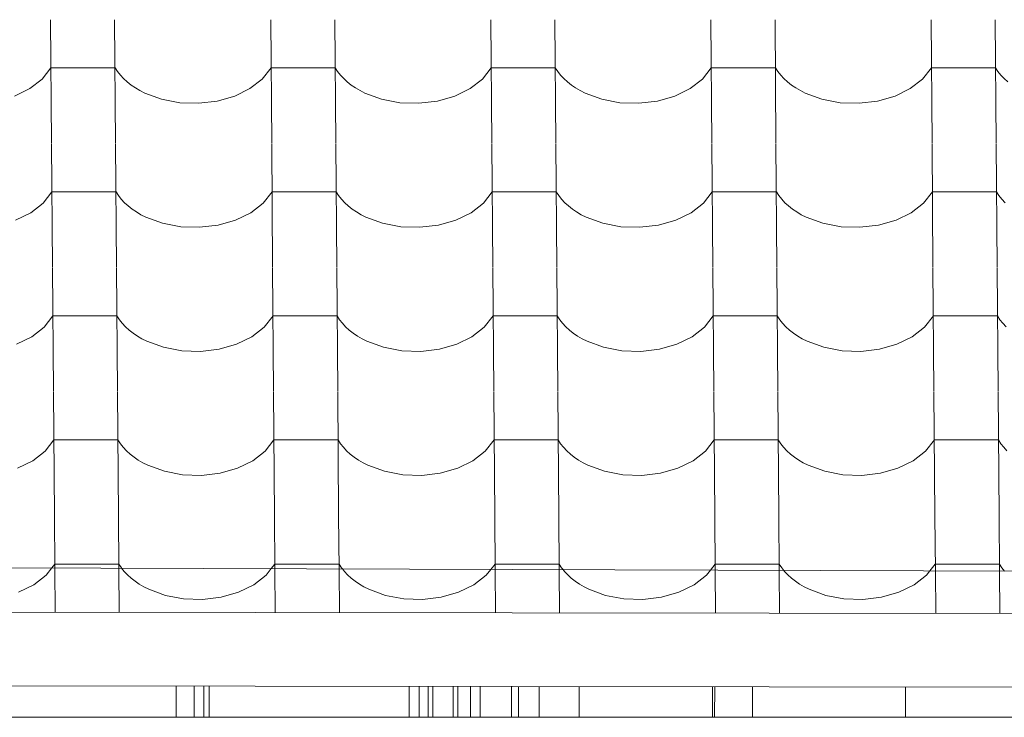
# Model space of a CAD drawing. Header units: millimetres. Extents: x -27785 to 104762, y -947 to 11132.
# Tile 39 of 146: x -15966 to -15228, y 6980 to 7503. Entities that reach past the tile are written whole.
import ezdxf

# ---------------------------------------------------------------- set-up
doc = ezdxf.new("R2010")
doc.units = ezdxf.units.MM
doc.header["$MEASUREMENT"] = 0
for name, color, linetype in [('POHLED JIŽNÍ_1_Bourané_Konstrukce - krov', 7, 'Continuous'), ('POHLED JIŽNÍ_1_Bourané_Konstrukce - nosné', 7, 'Continuous'), ('POHLED JIŽNÍ_1_Bourané_Konstrukce - střechy a skořepiny', 7, 'Continuous'), ('POHLED JIŽNÍ_1_Bourané_Výplně - Povrchové', 7, 'Continuous'), ('POHLED JIŽNÍ_1_Konstrukce - nosné', 7, 'Continuous')]:
    doc.layers.add(name, color=color, linetype=linetype)

# ---------------------------------------------------------------- blocks, each defined once
blk = doc.blocks.new('*X2', base_point=(-29303.7, -27473.93))
at = {"layer": 'POHLED JIŽNÍ_1_Bourané_Výplně - Povrchové', "color": 7, "linetype": 'Continuous', "lineweight": 13}
for p, q in [((-15942.45, 7503.15), (-15941.73, 7410.47)), ((-15894.42, 7503.15), (-15893.69, 7410.47)), ((-15777.45, 7503.15), (-15776.73, 7410.47)), ((-15729.42, 7503.15), (-15728.7, 7410.47)), ((-15612.46, 7503.15), (-15611.74, 7410.47)), ((-15564.42, 7503.15), (-15563.7, 7410.47)), ((-15447.46, 7503.15), (-15446.74, 7410.47)), ((-15399.43, 7503.15), (-15398.71, 7410.47)), ((-15282.47, 7503.15), (-15281.74, 7410.47)), ((-15234.43, 7503.15), (-15233.71, 7410.47)), ((-15948.77, 7458.61), (-15942.17, 7466.99)), ((-15918.15, 7466.99), (-15942.17, 7466.99)), ((-15894.13, 7466.99), (-15918.15, 7466.99)), ((-15894.13, 7466.99), (-15892.29, 7464.2)), ((-15892.29, 7464.2), (-15890.15, 7461.5)), ((-15783.77, 7458.61), (-15777.17, 7466.99)), ((-15753.15, 7466.99), (-15777.17, 7466.99)), ((-15729.14, 7466.99), (-15753.15, 7466.99)), ((-15729.14, 7466.99), (-15727.29, 7464.2)), ((-15727.29, 7464.2), (-15725.15, 7461.5)), ((-15618.78, 7458.61), (-15612.18, 7466.99)), ((-15588.16, 7466.99), (-15612.18, 7466.99)), ((-15564.14, 7466.99), (-15588.16, 7466.99)), ((-15564.14, 7466.99), (-15562.3, 7464.2)), ((-15562.3, 7464.2), (-15560.15, 7461.5)), ((-15453.78, 7458.61), (-15447.18, 7466.99)), ((-15423.16, 7466.99), (-15447.18, 7466.99)), ((-15399.15, 7466.99), (-15423.16, 7466.99)), ((-15399.15, 7466.99), (-15397.3, 7464.2)), ((-15397.3, 7464.2), (-15395.16, 7461.5)), ((-15288.79, 7458.61), (-15282.18, 7466.99)), ((-15258.17, 7466.99), (-15282.18, 7466.99)), ((-15234.15, 7466.99), (-15258.17, 7466.99)), ((-15234.15, 7466.99), (-15232.3, 7464.2)), ((-15232.3, 7464.2), (-15230.16, 7461.5)), ((-15958.02, 7451.43), (-15948.77, 7458.61)), ((-15890.15, 7461.5), (-15887.72, 7458.92)), ((-15887.72, 7458.92), (-15885.02, 7456.45)), ((-15885.02, 7456.45), (-15882.06, 7454.13)), ((-15793.03, 7451.43), (-15783.77, 7458.61)), ((-15725.15, 7461.5), (-15722.72, 7458.92)), ((-15722.72, 7458.92), (-15720.02, 7456.45)), ((-15720.02, 7456.45), (-15717.06, 7454.13)), ((-15628.03, 7451.43), (-15618.78, 7458.61)), ((-15560.15, 7461.5), (-15557.73, 7458.92)), ((-15557.73, 7458.92), (-15555.03, 7456.45)), ((-15555.03, 7456.45), (-15552.07, 7454.13)), ((-15463.04, 7451.43), (-15453.78, 7458.61)), ((-15395.16, 7461.5), (-15392.73, 7458.92)), ((-15392.73, 7458.92), (-15390.03, 7456.45)), ((-15390.03, 7456.45), (-15387.07, 7454.13)), ((-15298.04, 7451.43), (-15288.79, 7458.61)), ((-15230.16, 7461.5), (-15227.73, 7458.92)), ((-15227.73, 7458.92), (-15225.03, 7456.45)), ((-15969.46, 7445.84), (-15958.02, 7451.43)), ((-15882.06, 7454.13), (-15878.86, 7451.95)), ((-15878.86, 7451.95), (-15875.43, 7449.93)), ((-15875.43, 7449.93), (-15871.79, 7448.08)), ((-15871.79, 7448.08), (-15859.32, 7443.51)), ((-15804.46, 7445.84), (-15793.03, 7451.43)), ((-15717.06, 7454.13), (-15713.86, 7451.95)), ((-15713.86, 7451.95), (-15710.43, 7449.93)), ((-15710.43, 7449.93), (-15706.8, 7448.08)), ((-15706.8, 7448.08), (-15694.32, 7443.51)), ((-15639.47, 7445.84), (-15628.03, 7451.43)), ((-15552.07, 7454.13), (-15548.87, 7451.95)), ((-15548.87, 7451.95), (-15545.44, 7449.93)), ((-15545.44, 7449.93), (-15541.8, 7448.08)), ((-15541.8, 7448.08), (-15529.32, 7443.51)), ((-15474.47, 7445.84), (-15463.04, 7451.43)), ((-15387.07, 7454.13), (-15383.87, 7451.95)), ((-15383.87, 7451.95), (-15380.44, 7449.93)), ((-15380.44, 7449.93), (-15376.81, 7448.08)), ((-15376.81, 7448.08), (-15364.33, 7443.51)), ((-15309.47, 7445.84), (-15298.04, 7451.43)), ((-15859.32, 7443.51), (-15845.64, 7440.92)), ((-15845.64, 7440.92), (-15831.45, 7440.45)), ((-15831.45, 7440.45), (-15817.49, 7442.12)), ((-15817.49, 7442.12), (-15804.46, 7445.84)), ((-15694.32, 7443.51), (-15680.64, 7440.92)), ((-15680.64, 7440.92), (-15666.46, 7440.45)), ((-15666.46, 7440.45), (-15652.5, 7442.12)), ((-15652.5, 7442.12), (-15639.47, 7445.84)), ((-15529.32, 7443.51), (-15515.64, 7440.92)), ((-15515.64, 7440.92), (-15501.46, 7440.45)), ((-15501.46, 7440.45), (-15487.5, 7442.12)), ((-15487.5, 7442.12), (-15474.47, 7445.84)), ((-15364.33, 7443.51), (-15350.65, 7440.92)), ((-15350.65, 7440.92), (-15336.47, 7440.45)), ((-15336.47, 7440.45), (-15322.5, 7442.12)), ((-15322.5, 7442.12), (-15309.47, 7445.84)), ((-15941.73, 7410.14), (-15941, 7317.46)), ((-15893.69, 7410.14), (-15892.97, 7317.46)), ((-15776.73, 7410.14), (-15776.01, 7317.46)), ((-15728.7, 7410.14), (-15727.97, 7317.46)), ((-15611.73, 7410.14), (-15611.01, 7317.46)), ((-15563.7, 7410.14), (-15562.98, 7317.46)), ((-15446.74, 7410.14), (-15446.02, 7317.46)), ((-15398.7, 7410.14), (-15397.98, 7317.46)), ((-15281.74, 7410.14), (-15281.02, 7317.46)), ((-15233.71, 7410.14), (-15232.99, 7317.46)), ((-15948.05, 7365.6), (-15941.44, 7373.98)), ((-15917.43, 7373.98), (-15941.44, 7373.98)), ((-15893.41, 7373.98), (-15917.43, 7373.98)), ((-15893.41, 7373.98), (-15891.56, 7371.19)), ((-15783.05, 7365.6), (-15776.45, 7373.98)), ((-15752.43, 7373.98), (-15776.45, 7373.98)), ((-15728.41, 7373.98), (-15752.43, 7373.98)), ((-15728.41, 7373.98), (-15726.57, 7371.19)), ((-15618.06, 7365.6), (-15611.45, 7373.98)), ((-15587.44, 7373.98), (-15611.45, 7373.98)), ((-15563.42, 7373.98), (-15587.44, 7373.98)), ((-15563.42, 7373.98), (-15561.57, 7371.19)), ((-15453.06, 7365.6), (-15446.46, 7373.98)), ((-15422.44, 7373.98), (-15446.46, 7373.98)), ((-15398.42, 7373.98), (-15422.44, 7373.98)), ((-15398.42, 7373.98), (-15396.58, 7371.19)), ((-15288.06, 7365.6), (-15281.46, 7373.98)), ((-15257.44, 7373.98), (-15281.46, 7373.98)), ((-15233.43, 7373.98), (-15257.44, 7373.98)), ((-15233.43, 7373.98), (-15231.58, 7371.19)), ((-15891.56, 7371.19), (-15889.42, 7368.49)), ((-15889.42, 7368.49), (-15886.99, 7365.91)), ((-15886.99, 7365.91), (-15884.29, 7363.44)), ((-15726.57, 7371.19), (-15724.43, 7368.49)), ((-15724.43, 7368.49), (-15722, 7365.91)), ((-15722, 7365.91), (-15719.3, 7363.44)), ((-15561.57, 7371.19), (-15559.43, 7368.49)), ((-15559.43, 7368.49), (-15557, 7365.91)), ((-15557, 7365.91), (-15554.3, 7363.44)), ((-15396.58, 7371.19), (-15394.43, 7368.49)), ((-15394.43, 7368.49), (-15392.01, 7365.91)), ((-15392.01, 7365.91), (-15389.31, 7363.44)), ((-15231.58, 7371.19), (-15229.44, 7368.49)), ((-15229.44, 7368.49), (-15227.01, 7365.91)), ((-15968.73, 7352.83), (-15957.3, 7358.43)), ((-15957.3, 7358.43), (-15948.05, 7365.6)), ((-15884.29, 7363.44), (-15881.34, 7361.12)), ((-15881.34, 7361.12), (-15878.13, 7358.94)), ((-15878.13, 7358.94), (-15874.71, 7356.92)), ((-15803.74, 7352.83), (-15792.3, 7358.43)), ((-15792.3, 7358.43), (-15783.05, 7365.6)), ((-15719.3, 7363.44), (-15716.34, 7361.12)), ((-15716.34, 7361.12), (-15713.14, 7358.94)), ((-15713.14, 7358.94), (-15709.71, 7356.92)), ((-15638.74, 7352.83), (-15627.31, 7358.43)), ((-15627.31, 7358.43), (-15618.06, 7365.6)), ((-15554.3, 7363.44), (-15551.34, 7361.12)), ((-15551.34, 7361.12), (-15548.14, 7358.94)), ((-15548.14, 7358.94), (-15544.71, 7356.92)), ((-15473.75, 7352.83), (-15462.31, 7358.43)), ((-15462.31, 7358.43), (-15453.06, 7365.6)), ((-15389.31, 7363.44), (-15386.35, 7361.12)), ((-15386.35, 7361.12), (-15383.15, 7358.94)), ((-15383.15, 7358.94), (-15379.72, 7356.92)), ((-15308.75, 7352.83), (-15297.32, 7358.43)), ((-15297.32, 7358.43), (-15288.06, 7365.6)), ((-15874.71, 7356.92), (-15871.07, 7355.07)), ((-15871.07, 7355.07), (-15858.59, 7350.5)), ((-15816.77, 7349.11), (-15803.74, 7352.83)), ((-15709.71, 7356.92), (-15706.07, 7355.07)), ((-15706.07, 7355.07), (-15693.6, 7350.5)), ((-15651.77, 7349.11), (-15638.74, 7352.83)), ((-15544.71, 7356.92), (-15541.08, 7355.07)), ((-15541.08, 7355.07), (-15528.6, 7350.5)), ((-15486.78, 7349.11), (-15473.75, 7352.83)), ((-15379.72, 7356.92), (-15376.08, 7355.07)), ((-15376.08, 7355.07), (-15363.6, 7350.5)), ((-15321.78, 7349.11), (-15308.75, 7352.83)), ((-15858.59, 7350.5), (-15844.91, 7347.91)), ((-15844.91, 7347.91), (-15830.73, 7347.44)), ((-15830.73, 7347.44), (-15816.77, 7349.11)), ((-15693.6, 7350.5), (-15679.92, 7347.91)), ((-15679.92, 7347.91), (-15665.73, 7347.44)), ((-15665.73, 7347.44), (-15651.77, 7349.11)), ((-15528.6, 7350.5), (-15514.92, 7347.91)), ((-15514.92, 7347.91), (-15500.74, 7347.44)), ((-15500.74, 7347.44), (-15486.78, 7349.11)), ((-15363.6, 7350.5), (-15349.92, 7347.91)), ((-15349.92, 7347.91), (-15335.74, 7347.44)), ((-15335.74, 7347.44), (-15321.78, 7349.11)), ((-15941, 7317.13), (-15940.28, 7224.46)), ((-15892.97, 7317.13), (-15892.25, 7224.46)), ((-15776.01, 7317.13), (-15775.28, 7224.46)), ((-15727.97, 7317.13), (-15727.25, 7224.46)), ((-15611.01, 7317.13), (-15610.29, 7224.46)), ((-15562.98, 7317.13), (-15562.25, 7224.46)), ((-15446.01, 7317.13), (-15445.29, 7224.46)), ((-15397.98, 7317.13), (-15397.26, 7224.46)), ((-15281.02, 7317.13), (-15280.3, 7224.46)), ((-15232.98, 7317.13), (-15232.26, 7224.46)), ((-15947.32, 7272.59), (-15940.72, 7280.97)), ((-15916.7, 7280.97), (-15940.72, 7280.97)), ((-15892.69, 7280.97), (-15916.7, 7280.97)), ((-15892.69, 7280.97), (-15890.84, 7278.18)), ((-15890.84, 7278.18), (-15888.7, 7275.48)), ((-15782.33, 7272.59), (-15775.72, 7280.97)), ((-15751.71, 7280.97), (-15775.72, 7280.97)), ((-15727.69, 7280.97), (-15751.71, 7280.97)), ((-15727.69, 7280.97), (-15725.84, 7278.18)), ((-15725.84, 7278.18), (-15723.7, 7275.48)), ((-15617.33, 7272.59), (-15610.73, 7280.97)), ((-15586.71, 7280.97), (-15610.73, 7280.97)), ((-15562.69, 7280.97), (-15586.71, 7280.97)), ((-15562.69, 7280.97), (-15560.85, 7278.18)), ((-15560.85, 7278.18), (-15558.71, 7275.48)), ((-15452.34, 7272.59), (-15445.73, 7280.97)), ((-15421.72, 7280.97), (-15445.73, 7280.97)), ((-15397.7, 7280.97), (-15421.72, 7280.97)), ((-15397.7, 7280.97), (-15395.85, 7278.18)), ((-15395.85, 7278.18), (-15393.71, 7275.48)), ((-15287.34, 7272.59), (-15280.74, 7280.97)), ((-15256.72, 7280.97), (-15280.74, 7280.97)), ((-15232.7, 7280.97), (-15256.72, 7280.97)), ((-15232.7, 7280.97), (-15230.86, 7278.18)), ((-15230.86, 7278.18), (-15228.71, 7275.48)), ((-15956.58, 7265.42), (-15947.32, 7272.59)), ((-15888.7, 7275.48), (-15886.27, 7272.9)), ((-15886.27, 7272.9), (-15883.57, 7270.43)), ((-15883.57, 7270.43), (-15880.61, 7268.11)), ((-15791.58, 7265.42), (-15782.33, 7272.59)), ((-15723.7, 7275.48), (-15721.27, 7272.9)), ((-15721.27, 7272.9), (-15718.57, 7270.43)), ((-15718.57, 7270.43), (-15715.62, 7268.11)), ((-15626.59, 7265.42), (-15617.33, 7272.59)), ((-15558.71, 7275.48), (-15556.28, 7272.9)), ((-15556.28, 7272.9), (-15553.58, 7270.43)), ((-15553.58, 7270.43), (-15550.62, 7268.11)), ((-15461.59, 7265.42), (-15452.34, 7272.59)), ((-15393.71, 7275.48), (-15391.28, 7272.9)), ((-15391.28, 7272.9), (-15388.58, 7270.43)), ((-15388.58, 7270.43), (-15385.62, 7268.11)), ((-15296.59, 7265.42), (-15287.34, 7272.59)), ((-15228.71, 7275.48), (-15226.29, 7272.9)), ((-15968.01, 7259.83), (-15956.58, 7265.42)), ((-15880.61, 7268.11), (-15877.41, 7265.93)), ((-15877.41, 7265.93), (-15873.98, 7263.91)), ((-15873.98, 7263.91), (-15870.35, 7262.06)), ((-15803.01, 7259.83), (-15791.58, 7265.42)), ((-15715.62, 7268.11), (-15712.41, 7265.93)), ((-15712.41, 7265.93), (-15708.99, 7263.91)), ((-15708.99, 7263.91), (-15705.35, 7262.06)), ((-15638.02, 7259.83), (-15626.59, 7265.42)), ((-15550.62, 7268.11), (-15547.42, 7265.93)), ((-15547.42, 7265.93), (-15543.99, 7263.91)), ((-15543.99, 7263.91), (-15540.36, 7262.06)), ((-15473.02, 7259.83), (-15461.59, 7265.42)), ((-15385.62, 7268.11), (-15382.42, 7265.93)), ((-15382.42, 7265.93), (-15378.99, 7263.91)), ((-15378.99, 7263.91), (-15375.36, 7262.06)), ((-15308.03, 7259.83), (-15296.59, 7265.42)), ((-15870.35, 7262.06), (-15857.87, 7257.49)), ((-15857.87, 7257.49), (-15844.19, 7254.9)), ((-15830.01, 7254.43), (-15816.04, 7256.1)), ((-15816.04, 7256.1), (-15803.01, 7259.83)), ((-15705.35, 7262.06), (-15692.87, 7257.49)), ((-15692.87, 7257.49), (-15679.19, 7254.9)), ((-15665.01, 7254.43), (-15651.05, 7256.1)), ((-15651.05, 7256.1), (-15638.02, 7259.83)), ((-15540.36, 7262.06), (-15527.88, 7257.49)), ((-15527.88, 7257.49), (-15514.2, 7254.9)), ((-15500.01, 7254.43), (-15486.05, 7256.1)), ((-15486.05, 7256.1), (-15473.02, 7259.83)), ((-15375.36, 7262.06), (-15362.88, 7257.49)), ((-15362.88, 7257.49), (-15349.2, 7254.9)), ((-15335.02, 7254.43), (-15321.06, 7256.1)), ((-15321.06, 7256.1), (-15308.03, 7259.83)), ((-15844.19, 7254.9), (-15830.01, 7254.43)), ((-15679.19, 7254.9), (-15665.01, 7254.43)), ((-15514.2, 7254.9), (-15500.01, 7254.43)), ((-15349.2, 7254.9), (-15335.02, 7254.43)), ((-15940.28, 7224.12), (-15939.56, 7131.45)), ((-15892.24, 7224.12), (-15891.52, 7131.45)), ((-15775.28, 7224.12), (-15774.56, 7131.45)), ((-15727.25, 7224.12), (-15726.53, 7131.45)), ((-15610.29, 7224.12), (-15609.57, 7131.45)), ((-15562.25, 7224.12), (-15561.53, 7131.45)), ((-15445.29, 7224.12), (-15444.57, 7131.45)), ((-15397.26, 7224.12), (-15396.54, 7131.45)), ((-15280.29, 7224.12), (-15279.57, 7131.45)), ((-15232.26, 7224.12), (-15231.54, 7131.45)), ((-15946.6, 7179.58), (-15940, 7187.96)), ((-15915.98, 7187.96), (-15940, 7187.96)), ((-15891.96, 7187.96), (-15915.98, 7187.96)), ((-15891.96, 7187.96), (-15890.12, 7185.17)), ((-15890.12, 7185.17), (-15887.97, 7182.48)), ((-15887.97, 7182.48), (-15885.55, 7179.89)), ((-15781.6, 7179.58), (-15775, 7187.96)), ((-15750.98, 7187.96), (-15775, 7187.96)), ((-15726.97, 7187.96), (-15750.98, 7187.96)), ((-15726.97, 7187.96), (-15725.12, 7185.17)), ((-15725.12, 7185.17), (-15722.98, 7182.48)), ((-15722.98, 7182.48), (-15720.55, 7179.89)), ((-15616.61, 7179.58), (-15610.01, 7187.96)), ((-15585.99, 7187.96), (-15610.01, 7187.96)), ((-15561.97, 7187.96), (-15585.99, 7187.96)), ((-15561.97, 7187.96), (-15560.13, 7185.17)), ((-15560.13, 7185.17), (-15557.98, 7182.48)), ((-15557.98, 7182.48), (-15555.56, 7179.89)), ((-15451.61, 7179.58), (-15445.01, 7187.96)), ((-15420.99, 7187.96), (-15445.01, 7187.96)), ((-15396.98, 7187.96), (-15420.99, 7187.96)), ((-15396.98, 7187.96), (-15395.13, 7185.17)), ((-15395.13, 7185.17), (-15392.99, 7182.48)), ((-15392.99, 7182.48), (-15390.56, 7179.89)), ((-15286.62, 7179.58), (-15280.01, 7187.96)), ((-15256, 7187.96), (-15280.01, 7187.96)), ((-15231.98, 7187.96), (-15256, 7187.96)), ((-15231.98, 7187.96), (-15230.13, 7185.17)), ((-15230.13, 7185.17), (-15227.99, 7182.48)), ((-15227.99, 7182.48), (-15225.56, 7179.89)), ((-15955.85, 7172.41), (-15946.6, 7179.58)), ((-15885.55, 7179.89), (-15882.85, 7177.42)), ((-15882.85, 7177.42), (-15879.89, 7175.1)), ((-15879.89, 7175.1), (-15876.69, 7172.92)), ((-15790.86, 7172.41), (-15781.6, 7179.58)), ((-15720.55, 7179.89), (-15717.85, 7177.42)), ((-15717.85, 7177.42), (-15714.89, 7175.1)), ((-15714.89, 7175.1), (-15711.69, 7172.92)), ((-15625.86, 7172.41), (-15616.61, 7179.58)), ((-15555.56, 7179.89), (-15552.86, 7177.42)), ((-15552.86, 7177.42), (-15549.9, 7175.1)), ((-15549.9, 7175.1), (-15546.69, 7172.92)), ((-15460.87, 7172.41), (-15451.61, 7179.58)), ((-15390.56, 7179.89), (-15387.86, 7177.42)), ((-15387.86, 7177.42), (-15384.9, 7175.1)), ((-15384.9, 7175.1), (-15381.7, 7172.92)), ((-15295.87, 7172.41), (-15286.62, 7179.58)), ((-15967.29, 7166.82), (-15955.85, 7172.41)), ((-15876.69, 7172.92), (-15873.26, 7170.9)), ((-15873.26, 7170.9), (-15869.62, 7169.05)), ((-15869.62, 7169.05), (-15857.14, 7164.48)), ((-15815.32, 7163.09), (-15802.29, 7166.82)), ((-15802.29, 7166.82), (-15790.86, 7172.41)), ((-15711.69, 7172.92), (-15708.26, 7170.9)), ((-15708.26, 7170.9), (-15704.63, 7169.05)), ((-15704.63, 7169.05), (-15692.15, 7164.48)), ((-15650.32, 7163.09), (-15637.3, 7166.82)), ((-15637.3, 7166.82), (-15625.86, 7172.41)), ((-15546.69, 7172.92), (-15543.27, 7170.9)), ((-15543.27, 7170.9), (-15539.63, 7169.05)), ((-15539.63, 7169.05), (-15527.15, 7164.48)), ((-15485.33, 7163.09), (-15472.3, 7166.82)), ((-15472.3, 7166.82), (-15460.87, 7172.41)), ((-15381.7, 7172.92), (-15378.27, 7170.9)), ((-15378.27, 7170.9), (-15374.64, 7169.05)), ((-15374.64, 7169.05), (-15362.16, 7164.48)), ((-15320.33, 7163.09), (-15307.3, 7166.82)), ((-15307.3, 7166.82), (-15295.87, 7172.41)), ((-15857.14, 7164.48), (-15843.47, 7161.89)), ((-15843.47, 7161.89), (-15829.28, 7161.42)), ((-15829.28, 7161.42), (-15815.32, 7163.09)), ((-15692.15, 7164.48), (-15678.47, 7161.89)), ((-15678.47, 7161.89), (-15664.29, 7161.42)), ((-15664.29, 7161.42), (-15650.32, 7163.09)), ((-15527.15, 7164.48), (-15513.47, 7161.89)), ((-15513.47, 7161.89), (-15499.29, 7161.42)), ((-15499.29, 7161.42), (-15485.33, 7163.09)), ((-15362.16, 7164.48), (-15348.48, 7161.89)), ((-15348.48, 7161.89), (-15334.3, 7161.42)), ((-15334.3, 7161.42), (-15320.33, 7163.09)), ((-15939.55, 7131.11), (-15939.25, 7092.05)), ((-15891.52, 7131.11), (-15891.22, 7091.89)), ((-15774.56, 7131.11), (-15774.25, 7091.49)), ((-15726.52, 7131.11), (-15726.22, 7091.32)), ((-15609.56, 7131.11), (-15609.25, 7090.93)), ((-15561.53, 7131.11), (-15561.21, 7090.76)), ((-15444.57, 7131.11), (-15444.25, 7090.37)), ((-15396.53, 7131.11), (-15396.21, 7090.2)), ((-15279.57, 7131.11), (-15279.25, 7089.81)), ((-15231.54, 7131.11), (-15231.21, 7089.64)), ((-15941.56, 7092.06), (-15939.27, 7094.96)), ((-15915.26, 7094.96), (-15939.27, 7094.96)), ((-15891.24, 7094.96), (-15915.26, 7094.96)), ((-15891.24, 7094.96), (-15889.39, 7092.16)), ((-15777, 7091.5), (-15774.28, 7094.96)), ((-15750.26, 7094.96), (-15774.28, 7094.96)), ((-15726.24, 7094.96), (-15750.26, 7094.96)), ((-15726.24, 7094.96), (-15724.4, 7092.16)), ((-15612.44, 7090.94), (-15609.28, 7094.96)), ((-15585.26, 7094.96), (-15609.28, 7094.96)), ((-15561.25, 7094.96), (-15585.26, 7094.96)), ((-15561.25, 7094.96), (-15559.4, 7092.16)), ((-15447.89, 7090.38), (-15444.29, 7094.96)), ((-15420.27, 7094.96), (-15444.29, 7094.96)), ((-15396.25, 7094.96), (-15420.27, 7094.96)), ((-15396.25, 7094.96), (-15394.41, 7092.16)), ((-15283.33, 7089.82), (-15279.29, 7094.96)), ((-15255.27, 7094.96), (-15279.29, 7094.96)), ((-15231.26, 7094.96), (-15255.27, 7094.96)), ((-15231.26, 7094.96), (-15229.41, 7092.16)), ((-15889.39, 7092.16), (-15889.17, 7091.88)), ((-15724.4, 7092.16), (-15723.72, 7091.32)), ((-15559.4, 7092.16), (-15558.28, 7090.75)), ((-15394.41, 7092.16), (-15392.84, 7090.19)), ((-15229.41, 7092.16), (-15227.4, 7089.63))]:
    blk.add_line(p, q, dxfattribs=at)
blk = doc.blocks.new('*X6', base_point=(-29303.7, -27473.93))
at = {"layer": 'POHLED JIŽNÍ_1_Bourané_Výplně - Povrchové', "color": 7, "linetype": 'Continuous', "lineweight": 13}
for p, q in [((-15955.13, 7079.4), (-15945.88, 7086.57)), ((-15945.88, 7086.57), (-15941.56, 7092.06)), ((-15939.25, 7092.05), (-15938.99, 7058.69)), ((-15891.22, 7091.89), (-15890.96, 7058.63)), ((-15889.17, 7091.88), (-15887.25, 7089.47)), ((-15887.25, 7089.47), (-15884.82, 7086.88)), ((-15884.82, 7086.88), (-15882.12, 7084.42)), ((-15790.13, 7079.4), (-15780.88, 7086.57)), ((-15780.88, 7086.57), (-15777, 7091.5)), ((-15774.25, 7091.49), (-15773.99, 7058.48)), ((-15726.22, 7091.32), (-15725.96, 7058.42)), ((-15723.72, 7091.32), (-15722.26, 7089.47)), ((-15722.26, 7089.47), (-15719.83, 7086.88)), ((-15719.83, 7086.88), (-15717.13, 7084.42)), ((-15625.14, 7079.4), (-15615.88, 7086.57)), ((-15615.88, 7086.57), (-15612.44, 7090.94)), ((-15609.25, 7090.93), (-15609, 7058.27)), ((-15561.21, 7090.76), (-15560.96, 7058.21)), ((-15558.28, 7090.75), (-15557.26, 7089.47)), ((-15557.26, 7089.47), (-15554.83, 7086.88)), ((-15554.83, 7086.88), (-15552.13, 7084.42)), ((-15460.14, 7079.4), (-15450.89, 7086.57)), ((-15450.89, 7086.57), (-15447.89, 7090.38)), ((-15444.25, 7090.37), (-15444, 7058.06)), ((-15396.21, 7090.2), (-15395.96, 7058)), ((-15392.84, 7090.19), (-15392.26, 7089.47)), ((-15392.26, 7089.47), (-15389.84, 7086.88)), ((-15389.84, 7086.88), (-15387.14, 7084.42)), ((-15295.15, 7079.4), (-15285.89, 7086.57)), ((-15285.89, 7086.57), (-15283.33, 7089.82)), ((-15279.25, 7089.81), (-15279, 7057.85)), ((-15231.21, 7089.64), (-15230.97, 7057.79)), ((-15966.56, 7073.81), (-15955.13, 7079.4)), ((-15882.12, 7084.42), (-15879.16, 7082.09)), ((-15879.16, 7082.09), (-15875.96, 7079.91)), ((-15875.96, 7079.91), (-15872.54, 7077.89)), ((-15872.54, 7077.89), (-15868.9, 7076.04)), ((-15801.57, 7073.81), (-15790.13, 7079.4)), ((-15717.13, 7084.42), (-15714.17, 7082.09)), ((-15714.17, 7082.09), (-15710.97, 7079.91)), ((-15710.97, 7079.91), (-15707.54, 7077.89)), ((-15707.54, 7077.89), (-15703.9, 7076.04)), ((-15636.57, 7073.81), (-15625.14, 7079.4)), ((-15552.13, 7084.42), (-15549.17, 7082.09)), ((-15549.17, 7082.09), (-15545.97, 7079.91)), ((-15545.97, 7079.91), (-15542.54, 7077.89)), ((-15542.54, 7077.89), (-15538.91, 7076.04)), ((-15471.58, 7073.81), (-15460.14, 7079.4)), ((-15387.14, 7084.42), (-15384.18, 7082.09)), ((-15384.18, 7082.09), (-15380.98, 7079.91)), ((-15380.98, 7079.91), (-15377.55, 7077.89)), ((-15377.55, 7077.89), (-15373.91, 7076.04)), ((-15306.58, 7073.81), (-15295.15, 7079.4)), ((-15868.9, 7076.04), (-15856.42, 7071.47)), ((-15856.42, 7071.47), (-15842.74, 7068.88)), ((-15814.6, 7070.08), (-15801.57, 7073.81)), ((-15703.9, 7076.04), (-15691.42, 7071.47)), ((-15691.42, 7071.47), (-15677.75, 7068.88)), ((-15649.6, 7070.08), (-15636.57, 7073.81)), ((-15538.91, 7076.04), (-15526.43, 7071.47)), ((-15526.43, 7071.47), (-15512.75, 7068.88)), ((-15484.61, 7070.08), (-15471.58, 7073.81)), ((-15373.91, 7076.04), (-15361.43, 7071.47)), ((-15361.43, 7071.47), (-15347.75, 7068.88)), ((-15319.61, 7070.08), (-15306.58, 7073.81)), ((-15842.74, 7068.88), (-15828.56, 7068.41)), ((-15828.56, 7068.41), (-15814.6, 7070.08)), ((-15677.75, 7068.88), (-15663.56, 7068.41)), ((-15663.56, 7068.41), (-15649.6, 7070.08)), ((-15512.75, 7068.88), (-15498.57, 7068.41)), ((-15498.57, 7068.41), (-15484.61, 7070.08)), ((-15347.75, 7068.88), (-15333.57, 7068.41)), ((-15333.57, 7068.41), (-15319.61, 7070.08))]:
    blk.add_line(p, q, dxfattribs=at)
blk = doc.blocks.new('*X7', base_point=(-29303.7, -27473.93))
at = {"layer": 'POHLED JIŽNÍ_1_Bourané_Konstrukce - střechy a skořepiny', "color": 7, "linetype": 'Continuous', "lineweight": 13}
for p, q in [((-15955.13, 7079.4), (-15945.88, 7086.57)), ((-15945.88, 7086.57), (-15941.56, 7092.06)), ((-15939.25, 7092.05), (-15938.99, 7058.69)), ((-15891.22, 7091.89), (-15890.96, 7058.63)), ((-15889.17, 7091.88), (-15887.25, 7089.47)), ((-15887.25, 7089.47), (-15884.82, 7086.88)), ((-15884.82, 7086.88), (-15882.12, 7084.42)), ((-15790.13, 7079.4), (-15780.88, 7086.57)), ((-15780.88, 7086.57), (-15777, 7091.5)), ((-15774.25, 7091.49), (-15773.99, 7058.48)), ((-15726.22, 7091.32), (-15725.96, 7058.42)), ((-15723.72, 7091.32), (-15722.26, 7089.47)), ((-15722.26, 7089.47), (-15719.83, 7086.88)), ((-15719.83, 7086.88), (-15717.13, 7084.42)), ((-15625.14, 7079.4), (-15615.88, 7086.57)), ((-15615.88, 7086.57), (-15612.44, 7090.94)), ((-15609.25, 7090.93), (-15609, 7058.27)), ((-15561.21, 7090.76), (-15560.96, 7058.21)), ((-15558.28, 7090.75), (-15557.26, 7089.47)), ((-15557.26, 7089.47), (-15554.83, 7086.88)), ((-15554.83, 7086.88), (-15552.13, 7084.42)), ((-15460.14, 7079.4), (-15450.89, 7086.57)), ((-15450.89, 7086.57), (-15447.89, 7090.38)), ((-15444.25, 7090.37), (-15444, 7058.06)), ((-15396.21, 7090.2), (-15395.96, 7058)), ((-15392.84, 7090.19), (-15392.26, 7089.47)), ((-15392.26, 7089.47), (-15389.84, 7086.88)), ((-15389.84, 7086.88), (-15387.14, 7084.42)), ((-15295.15, 7079.4), (-15285.89, 7086.57)), ((-15285.89, 7086.57), (-15283.33, 7089.82)), ((-15279.25, 7089.81), (-15279, 7057.85)), ((-15231.21, 7089.64), (-15230.97, 7057.79)), ((-15966.56, 7073.81), (-15955.13, 7079.4)), ((-15882.12, 7084.42), (-15879.16, 7082.09)), ((-15879.16, 7082.09), (-15875.96, 7079.91)), ((-15875.96, 7079.91), (-15872.54, 7077.89)), ((-15872.54, 7077.89), (-15868.9, 7076.04)), ((-15801.57, 7073.81), (-15790.13, 7079.4)), ((-15717.13, 7084.42), (-15714.17, 7082.09)), ((-15714.17, 7082.09), (-15710.97, 7079.91)), ((-15710.97, 7079.91), (-15707.54, 7077.89)), ((-15707.54, 7077.89), (-15703.9, 7076.04)), ((-15636.57, 7073.81), (-15625.14, 7079.4)), ((-15552.13, 7084.42), (-15549.17, 7082.09)), ((-15549.17, 7082.09), (-15545.97, 7079.91)), ((-15545.97, 7079.91), (-15542.54, 7077.89)), ((-15542.54, 7077.89), (-15538.91, 7076.04)), ((-15471.58, 7073.81), (-15460.14, 7079.4)), ((-15387.14, 7084.42), (-15384.18, 7082.09)), ((-15384.18, 7082.09), (-15380.98, 7079.91)), ((-15380.98, 7079.91), (-15377.55, 7077.89)), ((-15377.55, 7077.89), (-15373.91, 7076.04)), ((-15306.58, 7073.81), (-15295.15, 7079.4)), ((-15868.9, 7076.04), (-15856.42, 7071.47)), ((-15856.42, 7071.47), (-15842.74, 7068.88)), ((-15814.6, 7070.08), (-15801.57, 7073.81)), ((-15703.9, 7076.04), (-15691.42, 7071.47)), ((-15691.42, 7071.47), (-15677.75, 7068.88)), ((-15649.6, 7070.08), (-15636.57, 7073.81)), ((-15538.91, 7076.04), (-15526.43, 7071.47)), ((-15526.43, 7071.47), (-15512.75, 7068.88)), ((-15484.61, 7070.08), (-15471.58, 7073.81)), ((-15373.91, 7076.04), (-15361.43, 7071.47)), ((-15361.43, 7071.47), (-15347.75, 7068.88)), ((-15319.61, 7070.08), (-15306.58, 7073.81)), ((-15842.74, 7068.88), (-15828.56, 7068.41)), ((-15828.56, 7068.41), (-15814.6, 7070.08)), ((-15677.75, 7068.88), (-15663.56, 7068.41)), ((-15663.56, 7068.41), (-15649.6, 7070.08)), ((-15512.75, 7068.88), (-15498.57, 7068.41)), ((-15498.57, 7068.41), (-15484.61, 7070.08)), ((-15347.75, 7068.88), (-15333.57, 7068.41)), ((-15333.57, 7068.41), (-15319.61, 7070.08))]:
    blk.add_line(p, q, dxfattribs=at)

msp = doc.modelspace()

# ---------------------------------------------------------------- linework, layer by layer
at = {"layer": 'POHLED JIŽNÍ_1_Bourané_Konstrukce - krov', "color": 7, "linetype": 'Continuous', "lineweight": 13}
for p, q in [((-15576.3, 6980), (-15576.3, 7003)), ((-15546.24, 7002.96), (-15546.24, 6980)), ((-15446.24, 6980), (-15446.24, 7002.83)), ((-15444.87, 6980), (-15444.55, 7002.83)), ((-15416.32, 7002.8), (-15416.32, 6980)), ((-20478.36, 6980), (-339.44, 6980))]:
    msp.add_line(p, q, dxfattribs=at)
at = {"layer": 'POHLED JIŽNÍ_1_Bourané_Konstrukce - nosné', "color": 7, "linetype": 'Continuous', "lineweight": 13}
msp.add_line((-15301.53, 7002.65), (-15301.53, 6980), dxfattribs=at)
at = {"layer": 'POHLED JIŽNÍ_1_Bourané_Konstrukce - střechy a skořepiny', "color": 7, "linetype": 'Continuous', "lineweight": 13}
for p, q in [((-193.22, 7038.55), (-20534.39, 7107.66)), ((-20534.91, 7064.57), (-193.22, 7038.55)), ((-20535.25, 7009.34), (-4414.21, 6988.73))]:
    msp.add_line(p, q, dxfattribs=at)
at = {"layer": 'POHLED JIŽNÍ_1_Konstrukce - nosné', "color": 7, "linetype": 'Continuous', "lineweight": 13}
for p, q in [((-15848.26, 6980), (-15848.26, 7003.35)), ((-15848.23, 7003.35), (-15848.23, 6980)), ((-15834.95, 6980), (-15834.95, 7003.33)), ((-15827.67, 7003.32), (-15827.67, 6980)), ((-15823.61, 7003.32), (-15823.61, 6980)), ((-15673.62, 6980), (-15673.62, 7003.12)), ((-15666.14, 6980), (-15666.14, 7003.12)), ((-15659.37, 6980), (-15659.37, 7003.11)), ((-15655.93, 6980), (-15655.93, 7003.1)), ((-15640.74, 6980), (-15640.74, 7003.08)), ((-15637.3, 6980), (-15637.3, 7003.08)), ((-15627.62, 6980), (-15627.62, 7003.07)), ((-15620.42, 6980), (-15620.42, 7003.06)), ((-15597.03, 6980), (-15597.03, 7003.03)), ((-15591.65, 6980), (-15591.65, 7003.02))]:
    msp.add_line(p, q, dxfattribs=at)

# ---------------------------------------------------------------- block references
at = {"layer": 'POHLED JIŽNÍ_1_Konstrukce - nosné', "color": 9, "linetype": 'Continuous', "lineweight": 13}
for name in ['*X2', '*X6', '*X7']:
    msp.add_blockref(name, (-29303.7, -27473.93), dxfattribs=at)

doc.saveas('drawing.dxf')
